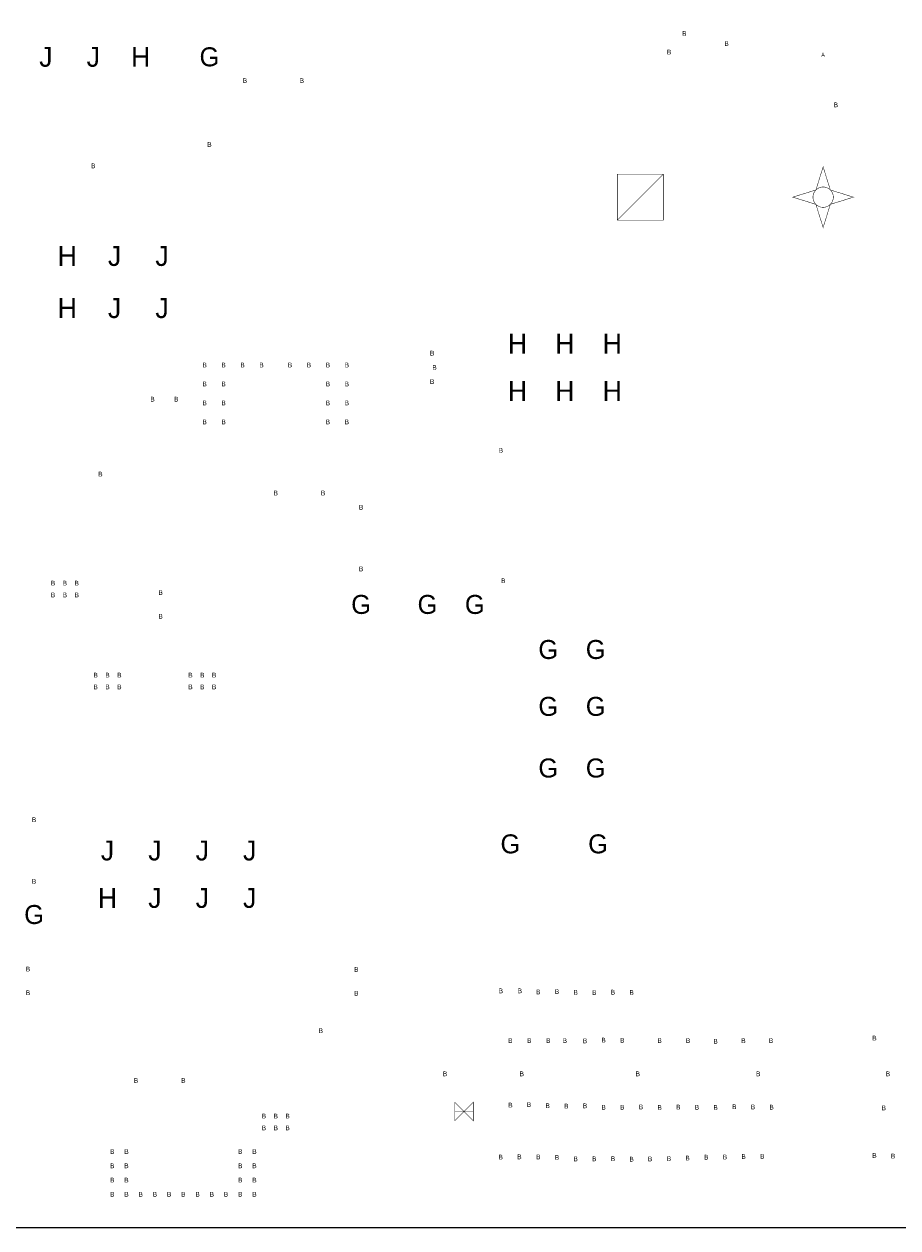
# Model space of a CAD drawing. Extents: x -0.5 to 11.3, y -1.3 to 8.4.
# Tile 3 of 11: x 1.3 to 3.2, y 0 to 2.5. Entities that reach past the tile are written whole.
import ezdxf
from ezdxf.enums import TextEntityAlignment as Align

# ---------------------------------------------------------------- set-up
doc = ezdxf.new("R2010")
doc.units = 0
doc.header["$MEASUREMENT"] = 0
doc.layers.add('BOARD_OUTLINE', color=10, linetype='CONTINUOUS')
doc.layers.add('DRILL_DRAWING', color=170, linetype='CONTINUOUS')
doc.styles.add('VERIBEST_GERBER_0', font='VBest0.ttf')

msp = doc.modelspace()

# ---------------------------------------------------------------- linework, layer by layer
at = {"layer": 'BOARD_OUTLINE'}
msp.add_lwpolyline([(0, 0), (0, 5), (6, 5), (6, 0)], close=True, dxfattribs=at)
at = {"layer": 'DRILL_DRAWING', "const_width": 0.001}
for points in [[(3.005, 2.11), (3.0202, 2.1588), (3.069, 2.174), (3.0202, 2.1892), (3.005, 2.238), (2.9898, 2.1892), (2.941, 2.174), (2.9898, 2.1588)], [(2.5707, 2.1255), (2.5707, 2.2225), (2.6677, 2.2225), (2.6677, 2.1255)], [(2.228, 0.226), (2.267, 0.265), (2.267, 0.226), (2.228, 0.265)]]:
    msp.add_lwpolyline(points, close=True, dxfattribs=at)
for points in [[(2.5707, 2.1255), (2.6677, 2.2225)], [(2.2285, 0.2455), (2.2665, 0.2455)]]:
    msp.add_lwpolyline(points, dxfattribs=at)
msp.add_lwpolyline([(2.9835, 2.174, -1), (3.0265, 2.174, -1)], format="xyb", close=True, dxfattribs=at)

# ---------------------------------------------------------------- texts
at = {"layer": 'DRILL_DRAWING', "style": 'VERIBEST_GERBER_0'}
for s, height, p in [('B', 0.01, (2.712, 2.5193)), ('J', 0.042, (1.365, 2.47)), ('J', 0.042, (1.465, 2.47)), ('H', 0.042, (1.565, 2.47)), ('G', 0.04, (1.71, 2.47)), ('B', 0.01, (2.8013, 2.498)), ('B', 0.01, (2.68, 2.48)), ('A', 0.008, (3.0049, 2.4744)), ('B', 0.01, (1.785, 2.42)), ('B', 0.01, (1.905, 2.42)), ('B', 0.01, (3.0319, 2.3687)), ('B', 0.01, (1.71, 2.285)), ('B', 0.01, (1.465, 2.24)), ('H', 0.042, (1.41, 2.05)), ('J', 0.042, (1.51, 2.05)), ('J', 0.042, (1.61, 2.05)), ('H', 0.042, (1.41, 1.94)), ('J', 0.042, (1.51, 1.94)), ('J', 0.042, (1.61, 1.94)), ('H', 0.042, (2.36, 1.865)), ('H', 0.042, (2.46, 1.865)), ('H', 0.042, (2.56, 1.865)), ('B', 0.01, (2.18, 1.845)), ('B', 0.01, (1.7, 1.82)), ('B', 0.01, (1.74, 1.82)), ('B', 0.01, (1.78, 1.82)), ('B', 0.01, (1.82, 1.82)), ('B', 0.01, (1.88, 1.82)), ('B', 0.01, (1.92, 1.82)), ('B', 0.01, (1.96, 1.82)), ('B', 0.01, (2, 1.82)), ('B', 0.01, (2.185, 1.815)), ('B', 0.01, (1.7, 1.78)), ('B', 0.01, (1.74, 1.78)), ('B', 0.01, (1.96, 1.78)), ('B', 0.01, (2, 1.78)), ('B', 0.01, (2.18, 1.785)), ('H', 0.042, (2.36, 1.765)), ('H', 0.042, (2.46, 1.765)), ('H', 0.042, (2.56, 1.765)), ('B', 0.01, (1.59, 1.7479)), ('B', 0.01, (1.64, 1.7479)), ('B', 0.01, (1.7, 1.74)), ('B', 0.01, (1.74, 1.74)), ('B', 0.01, (1.96, 1.74)), ('B', 0.01, (2, 1.74)), ('B', 0.01, (1.6999, 1.7)), ('B', 0.01, (1.74, 1.7)), ('B', 0.01, (1.96, 1.7)), ('B', 0.01, (1.9999, 1.7)), ('B', 0.01, (2.325, 1.64)), ('B', 0.01, (1.48, 1.59)), ('B', 0.01, (1.85, 1.55)), ('B', 0.01, (1.95, 1.55)), ('B', 0.01, (2.03, 1.52)), ('B', 0.01, (2.03, 1.39)), ('B', 0.01, (1.38, 1.36)), ('B', 0.01, (1.405, 1.36)), ('B', 0.01, (1.43, 1.36)), ('B', 0.01, (2.33, 1.365)), ('B', 0.01, (1.38, 1.335)), ('B', 0.01, (1.405, 1.335)), ('B', 0.01, (1.43, 1.335)), ('B', 0.01, (1.6071, 1.34)), ('G', 0.04, (2.03, 1.315)), ('G', 0.04, (2.17, 1.315)), ('G', 0.04, (2.27, 1.315)), ('B', 0.01, (1.6071, 1.29)), ('G', 0.04, (2.425, 1.22)), ('G', 0.04, (2.525, 1.22)), ('B', 0.01, (1.47, 1.166)), ('B', 0.01, (1.495, 1.166)), ('B', 0.01, (1.52, 1.166)), ('B', 0.01, (1.67, 1.166)), ('B', 0.01, (1.695, 1.166)), ('B', 0.01, (1.72, 1.166)), ('B', 0.01, (1.47, 1.141)), ('B', 0.01, (1.495, 1.141)), ('B', 0.01, (1.52, 1.141)), ('B', 0.01, (1.67, 1.141)), ('B', 0.01, (1.695, 1.141)), ('B', 0.01, (1.72, 1.141)), ('G', 0.04, (2.425, 1.1)), ('G', 0.04, (2.525, 1.1)), ('G', 0.04, (2.425, 0.97)), ('G', 0.04, (2.525, 0.97)), ('B', 0.01, (1.34, 0.861)), ('J', 0.042, (1.495, 0.796)), ('J', 0.042, (1.595, 0.796)), ('J', 0.042, (1.695, 0.796)), ('J', 0.042, (1.795, 0.796)), ('G', 0.04, (2.345, 0.81)), ('G', 0.04, (2.53, 0.81)), ('B', 0.01, (1.34, 0.731)), ('H', 0.042, (1.495, 0.696)), ('J', 0.042, (1.595, 0.696)), ('J', 0.042, (1.695, 0.696)), ('J', 0.042, (1.795, 0.696)), ('G', 0.04, (1.34, 0.661)), ('B', 0.01, (1.3271, 0.546)), ('B', 0.01, (2.02, 0.545)), ('B', 0.01, (1.3271, 0.496)), ('B', 0.01, (2.02, 0.495)), ('B', 0.01, (2.325, 0.5)), ('B', 0.01, (2.365, 0.5)), ('B', 0.01, (2.404, 0.4977)), ('B', 0.01, (2.4434, 0.4984)), ('B', 0.01, (2.4828, 0.4969)), ('B', 0.01, (2.5221, 0.4964)), ('B', 0.01, (2.5615, 0.4972)), ('B', 0.01, (2.6009, 0.4967)), ('B', 0.01, (1.945, 0.416)), ('B', 0.01, (2.345, 0.395)), ('B', 0.01, (2.385, 0.395)), ('B', 0.01, (2.425, 0.395)), ('B', 0.01, (2.46, 0.395)), ('B', 0.01, (2.5025, 0.3945)), ('B', 0.01, (2.5418, 0.3961)), ('B', 0.01, (2.5812, 0.3958)), ('B', 0.01, (2.66, 0.395)), ('B', 0.01, (2.72, 0.395)), ('B', 0.01, (2.7781, 0.3937)), ('B', 0.01, (2.8369, 0.3949)), ('B', 0.01, (2.895, 0.395)), ('B', 0.01, (3.1132, 0.4004)), ('B', 0.01, (1.555, 0.311)), ('B', 0.01, (1.655, 0.311)), ('B', 0.01, (2.2071, 0.325)), ('B', 0.01, (2.3691, 0.325)), ('B', 0.01, (2.6139, 0.325)), ('B', 0.01, (2.868, 0.325)), ('B', 0.01, (3.1418, 0.325)), ('B', 0.01, (2.3452, 0.2592)), ('B', 0.01, (2.3843, 0.2602)), ('B', 0.01, (2.4237, 0.2577)), ('B', 0.01, (2.4631, 0.257)), ('B', 0.01, (2.5025, 0.2575)), ('B', 0.01, (2.5418, 0.2544)), ('B', 0.01, (2.5812, 0.2546)), ('B', 0.01, (2.6206, 0.2551)), ('B', 0.01, (2.66, 0.2541)), ('B', 0.01, (2.6994, 0.2549)), ('B', 0.01, (2.7387, 0.2544)), ('B', 0.01, (2.7781, 0.2541)), ('B', 0.01, (2.8175, 0.2556)), ('B', 0.01, (2.8569, 0.2551)), ('B', 0.01, (2.8963, 0.2547)), ('B', 0.01, (3.1329, 0.2531)), ('B', 0.01, (1.825, 0.236)), ('B', 0.01, (1.85, 0.236)), ('B', 0.01, (1.875, 0.236)), ('B', 0.01, (1.825, 0.211)), ('B', 0.01, (1.85, 0.211)), ('B', 0.01, (1.875, 0.211)), ('B', 0.01, (1.505, 0.161)), ('B', 0.01, (1.535, 0.161)), ('B', 0.01, (1.775, 0.161)), ('B', 0.01, (1.805, 0.161)), ('B', 0.01, (2.3247, 0.1495)), ('B', 0.01, (2.3641, 0.1499)), ('B', 0.01, (2.404, 0.1498)), ('B', 0.01, (2.4434, 0.1488)), ('B', 0.01, (2.719, 0.1474)), ('B', 0.01, (2.7584, 0.1492)), ('B', 0.01, (2.7978, 0.1496)), ('B', 0.01, (2.8372, 0.1506)), ('B', 0.01, (2.8766, 0.1512)), ('B', 0.01, (3.1132, 0.1528)), ('B', 0.01, (3.1526, 0.1516)), ('B', 0.01, (1.505, 0.131)), ('B', 0.01, (1.535, 0.131)), ('B', 0.01, (1.775, 0.131)), ('B', 0.01, (1.805, 0.131)), ('B', 0.01, (2.4828, 0.1456)), ('B', 0.01, (2.5221, 0.1457)), ('B', 0.01, (2.5615, 0.146)), ('B', 0.01, (2.6009, 0.145)), ('B', 0.01, (2.6398, 0.1455)), ('B', 0.01, (2.6797, 0.1461)), ('B', 0.01, (1.505, 0.101)), ('B', 0.01, (1.535, 0.101)), ('B', 0.01, (1.775, 0.101)), ('B', 0.01, (1.805, 0.101)), ('B', 0.01, (1.505, 0.071)), ('B', 0.01, (1.535, 0.071)), ('B', 0.01, (1.565, 0.071)), ('B', 0.01, (1.595, 0.071)), ('B', 0.01, (1.625, 0.071)), ('B', 0.01, (1.655, 0.071)), ('B', 0.01, (1.685, 0.071)), ('B', 0.01, (1.715, 0.071)), ('B', 0.01, (1.745, 0.071)), ('B', 0.01, (1.775, 0.071)), ('B', 0.01, (1.805, 0.071))]:
    msp.add_text(s, height=height, dxfattribs=at).set_placement(p, align=Align.MIDDLE_CENTER)

doc.saveas('drawing.dxf')
